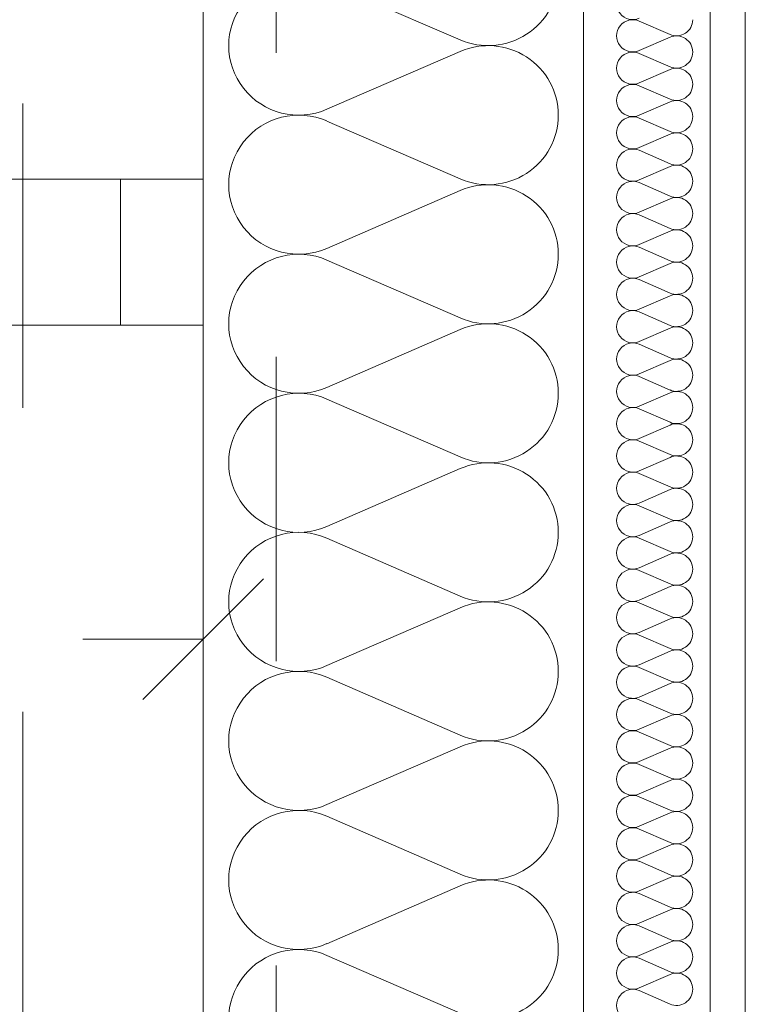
# Model space of a CAD drawing. Header units: millimetres. Extents: x 204754 to 495640, y -178579 to -98814.
# Tile 40 of 179: x 220861 to 221147, y -125955 to -125566. Entities that reach past the tile are written whole.
import ezdxf

# ---------------------------------------------------------------- set-up
doc = ezdxf.new("R2010")
doc.units = ezdxf.units.MM
doc.header["$MEASUREMENT"] = 0
doc.linetypes.add('Przerywana', pattern=[240, 120, -120])
doc.layers.get('0').update_dxf_attribs({"color": 252, "lineweight": 5})
for name, color, linetype, lineweight in [('Nowe_320-W Umeblowanie_Nr_pióra__103', 252, 'Continuous', 5), ('Nowe_320-W Umeblowanie_Nr_pióra__181', 252, 'Continuous', 5), ('Nowe_820-G Rysunki Obrazki_Nr_pióra__1', 252, 'Continuous', 5), ('Nowe_820-G Rysunki Obrazki_Nr_pióra__161', 252, 'Continuous', 5), ('Nowe_820-G Rysunki Obrazki_Nr_pióra__27', 252, 'Continuous', 5), ('Nowe_Nowe_220(1)-A Ściany zewnętrzne_Nr_pióra__103', 252, 'Continuous', 5), ('Nowe_Nowe_220(1)-A Ściany zewnętrzne_Nr_pióra__57', 252, 'Continuous', 5)]:
    doc.layers.add(name, color=color, linetype=linetype, lineweight=lineweight)

# ---------------------------------------------------------------- blocks, each defined once
blk = doc.blocks.new('podkład 20251118')
at = {"color": 252, "linetype": 'Continuous', "lineweight": 5}
for p, q in [((220909.89, -125834.57), (220957.39, -125787.07)), ((220933.64, -125810.82), (220886.14, -125810.82))]:
    blk.add_line(p, q, dxfattribs=at)
at = {"layer": 'Nowe_320-W Umeblowanie_Nr_pióra__103', "color": 252, "linetype": 'Continuous', "lineweight": 5}
for p, q in [((220982.47, -125551.59), (221035, -125574.41)), ((221035, -125579.02), (220982.47, -125601.83)), ((220982.47, -125606.44), (221035, -125629.26)), ((221035, -125633.87), (220982.47, -125656.69)), ((220982.47, -125661.29), (221035, -125684.11)), ((221035, -125688.72), (220982.47, -125711.54)), ((220982.47, -125716.15), (221035, -125738.96)), ((221035, -125743.57), (220982.47, -125766.39)), ((220982.47, -125771), (221035, -125793.82)), ((221035, -125798.42), (220982.47, -125821.24)), ((220982.47, -125825.85), (221035, -125848.67)), ((221035, -125853.28), (220982.47, -125876.09)), ((220982.47, -125880.7), (221035, -125903.52)), ((221035, -125908.13), (220982.47, -125930.95)), ((220982.47, -125935.56), (221035, -125958.37))]:
    blk.add_line(p, q, dxfattribs=at)
at = {"layer": 'Nowe_320-W Umeblowanie_Nr_pióra__103', "color": 252, "linetype": 'Continuous', "lineweight": 5, "extrusion": (0, 0, -1)}
for centre, major_axis, start_param, end_param in [((220971.38, -125576.71), (-27.65, 0), 4.299595, 8.266775), ((221046.09, -125549.29), (27.65, 0), 0, 1.98359), ((221046.09, -125604.14), (-27.65, 0), 1.158003, 3.141593), ((220971.38, -125631.56), (-27.65, 0), 4.299595, 8.266775), ((221046.09, -125604.14), (27.65, 0), 0, 1.98359), ((221046.09, -125658.99), (27.65, 0), 4.299596, 6.283185), ((220971.38, -125686.42), (27.65, 0), 1.158002, 5.125182), ((221046.09, -125658.99), (27.65, 0), 0, 1.98359), ((221046.09, -125713.84), (-27.65, 0), 1.158003, 3.141593), ((220971.38, -125741.27), (27.65, 0), 1.158002, 5.125182), ((221046.09, -125713.84), (27.65, 0), 0, 1.98359), ((221046.09, -125768.69), (-27.65, 0), 1.158003, 3.141593), ((220971.38, -125796.12), (-27.65, 0), 4.299595, 8.266775), ((221046.09, -125768.7), (27.65, 0), 0, 1.98359), ((221046.09, -125823.55), (-27.65, 0), 1.158003, 3.141593), ((220971.38, -125850.97), (-27.65, 0), 4.299595, 8.266775), ((221046.09, -125823.55), (27.65, 0), 0, 1.98359), ((221046.09, -125878.4), (27.65, 0), 4.299596, 6.283185), ((220971.38, -125905.82), (27.65, 0), 1.158002, 5.125182), ((221046.09, -125878.4), (27.65, 0), 0, 1.98359), ((221046.09, -125933.25), (-27.65, 0), 1.158003, 3.141593), ((220971.38, -125960.68), (-27.65, 0), 4.299595, 8.266775), ((221046.09, -125933.25), (27.65, 0), 0, 1.98359)]:
    blk.add_ellipse(centre, major_axis=major_axis, ratio=0.991967, start_param=start_param, end_param=end_param, dxfattribs=at)
at = {"layer": 'Nowe_320-W Umeblowanie_Nr_pióra__181', "color": 252, "linetype": 'Continuous', "lineweight": 5}
for p, q in [((221105.67, -125567.01), (221117.8, -125572.32)), ((221105.67, -125567.01), (221117.8, -125572.32)), ((221105.67, -125567.01), (221117.8, -125572.32)), ((221117.8, -125573.39), (221105.67, -125578.69)), ((221117.8, -125573.39), (221105.67, -125578.69)), ((221117.8, -125573.39), (221105.67, -125578.69)), ((221105.67, -125579.76), (221117.8, -125585.06)), ((221105.67, -125579.76), (221117.8, -125585.06)), ((221105.67, -125579.76), (221117.8, -125585.06)), ((221117.8, -125586.14), (221105.67, -125591.44)), ((221117.8, -125586.14), (221105.67, -125591.44)), ((221117.8, -125586.14), (221105.67, -125591.44)), ((221105.67, -125592.51), (221117.8, -125597.81)), ((221105.67, -125592.51), (221117.8, -125597.81)), ((221105.67, -125592.51), (221117.8, -125597.81)), ((221117.8, -125598.88), (221105.67, -125604.19)), ((221117.8, -125598.88), (221105.67, -125604.19)), ((221117.8, -125598.88), (221105.67, -125604.19)), ((221105.67, -125605.26), (221117.8, -125610.56)), ((221105.67, -125605.26), (221117.8, -125610.56)), ((221105.67, -125605.26), (221117.8, -125610.56)), ((221117.8, -125611.63), (221105.67, -125616.94)), ((221117.8, -125611.63), (221105.67, -125616.94)), ((221117.8, -125611.63), (221105.67, -125616.94)), ((221105.67, -125618.01), (221117.8, -125623.31)), ((221105.67, -125618.01), (221117.8, -125623.31)), ((221105.67, -125618.01), (221117.8, -125623.31)), ((221117.8, -125624.38), (221105.67, -125629.68)), ((221117.8, -125624.38), (221105.67, -125629.68)), ((221117.8, -125624.38), (221105.67, -125629.68)), ((221105.67, -125630.75), (221117.8, -125636.06)), ((221105.67, -125630.75), (221117.8, -125636.06)), ((221105.67, -125630.75), (221117.8, -125636.06)), ((221117.8, -125637.13), (221105.67, -125642.43)), ((221117.8, -125637.13), (221105.67, -125642.43)), ((221117.8, -125637.13), (221105.67, -125642.43)), ((221105.67, -125643.5), (221117.8, -125648.81)), ((221105.67, -125643.5), (221117.8, -125648.81)), ((221105.67, -125643.5), (221117.8, -125648.81)), ((221117.8, -125649.88), (221105.67, -125655.18)), ((221117.8, -125649.88), (221105.67, -125655.18)), ((221117.8, -125649.88), (221105.67, -125655.18)), ((221105.67, -125656.25), (221117.8, -125661.55)), ((221105.67, -125656.25), (221117.8, -125661.55)), ((221105.67, -125656.25), (221117.8, -125661.55)), ((221117.8, -125662.62), (221105.67, -125667.93)), ((221117.8, -125662.62), (221105.67, -125667.93)), ((221117.8, -125662.62), (221105.67, -125667.93)), ((221105.67, -125669), (221117.8, -125674.3)), ((221105.67, -125669), (221117.8, -125674.3)), ((221105.67, -125669), (221117.8, -125674.3)), ((221117.8, -125675.37), (221105.67, -125680.68)), ((221117.8, -125675.37), (221105.67, -125680.68)), ((221117.8, -125675.37), (221105.67, -125680.68)), ((221105.67, -125681.75), (221117.8, -125687.05)), ((221105.67, -125681.75), (221117.8, -125687.05)), ((221105.67, -125681.75), (221117.8, -125687.05)), ((221117.8, -125688.12), (221105.67, -125693.42)), ((221117.8, -125688.12), (221105.67, -125693.42)), ((221117.8, -125688.12), (221105.67, -125693.42)), ((221105.67, -125694.5), (221117.8, -125699.8)), ((221105.67, -125694.5), (221117.8, -125699.8)), ((221105.67, -125694.5), (221117.8, -125699.8)), ((221117.8, -125700.87), (221105.67, -125706.17)), ((221117.8, -125700.87), (221105.67, -125706.17)), ((221117.8, -125700.87), (221105.67, -125706.17)), ((221105.67, -125707.24), (221117.8, -125712.55)), ((221105.67, -125707.24), (221117.8, -125712.55)), ((221105.67, -125707.24), (221117.8, -125712.55)), ((221117.8, -125713.62), (221105.67, -125718.92)), ((221117.8, -125713.62), (221105.67, -125718.92)), ((221117.8, -125713.62), (221105.67, -125718.92)), ((221105.67, -125719.99), (221117.8, -125725.3)), ((221105.67, -125719.99), (221117.8, -125725.3)), ((221105.67, -125719.99), (221117.8, -125725.3)), ((221117.8, -125726.37), (221105.67, -125731.67)), ((221117.8, -125726.37), (221105.67, -125731.67)), ((221117.8, -125726.37), (221105.67, -125731.67)), ((221105.67, -125732.74), (221117.8, -125738.04)), ((221105.67, -125732.74), (221117.8, -125738.04)), ((221105.67, -125732.74), (221117.8, -125738.04)), ((221117.8, -125739.11), (221105.67, -125744.42)), ((221117.8, -125739.11), (221105.67, -125744.42)), ((221117.8, -125739.11), (221105.67, -125744.42)), ((221105.67, -125745.49), (221117.8, -125750.79)), ((221105.67, -125745.49), (221117.8, -125750.79)), ((221105.67, -125745.49), (221117.8, -125750.79)), ((221117.8, -125751.86), (221105.67, -125757.17)), ((221117.8, -125751.86), (221105.67, -125757.17)), ((221117.8, -125751.86), (221105.67, -125757.17)), ((221105.67, -125758.24), (221117.8, -125763.54)), ((221105.67, -125758.24), (221117.8, -125763.54)), ((221105.67, -125758.24), (221117.8, -125763.54)), ((221117.8, -125764.61), (221105.67, -125769.91)), ((221117.8, -125764.61), (221105.67, -125769.91)), ((221117.8, -125764.61), (221105.67, -125769.91)), ((221105.67, -125770.99), (221117.8, -125776.29)), ((221105.67, -125770.99), (221117.8, -125776.29)), ((221105.67, -125770.99), (221117.8, -125776.29)), ((221117.8, -125777.36), (221105.67, -125782.66)), ((221117.8, -125777.36), (221105.67, -125782.66)), ((221117.8, -125777.36), (221105.67, -125782.66)), ((221105.67, -125783.73), (221117.8, -125789.04)), ((221105.67, -125783.73), (221117.8, -125789.04)), ((221105.67, -125783.73), (221117.8, -125789.04)), ((221117.8, -125790.11), (221105.67, -125795.41)), ((221117.8, -125790.11), (221105.67, -125795.41)), ((221117.8, -125790.11), (221105.67, -125795.41)), ((221105.67, -125796.48), (221117.8, -125801.78)), ((221105.67, -125796.48), (221117.8, -125801.78)), ((221105.67, -125796.48), (221117.8, -125801.78)), ((221117.8, -125802.86), (221105.67, -125808.16)), ((221117.8, -125802.86), (221105.67, -125808.16)), ((221117.8, -125802.86), (221105.67, -125808.16)), ((221105.67, -125809.23), (221117.8, -125814.53)), ((221105.67, -125809.23), (221117.8, -125814.53)), ((221105.67, -125809.23), (221117.8, -125814.53)), ((221117.8, -125815.6), (221105.67, -125820.91)), ((221117.8, -125815.6), (221105.67, -125820.91)), ((221117.8, -125815.6), (221105.67, -125820.91)), ((221105.67, -125821.98), (221117.8, -125827.28)), ((221105.67, -125821.98), (221117.8, -125827.28)), ((221105.67, -125821.98), (221117.8, -125827.28)), ((221117.8, -125828.35), (221105.67, -125833.66)), ((221117.8, -125828.35), (221105.67, -125833.66)), ((221117.8, -125828.35), (221105.67, -125833.66)), ((221105.67, -125834.73), (221117.8, -125840.03)), ((221105.67, -125834.73), (221117.8, -125840.03)), ((221105.67, -125834.73), (221117.8, -125840.03)), ((221117.8, -125841.1), (221105.67, -125846.4)), ((221117.8, -125841.1), (221105.67, -125846.4)), ((221117.8, -125841.1), (221105.67, -125846.4)), ((221105.67, -125847.47), (221117.8, -125852.78)), ((221105.67, -125847.47), (221117.8, -125852.78)), ((221105.67, -125847.47), (221117.8, -125852.78)), ((221117.8, -125853.85), (221105.67, -125859.15)), ((221117.8, -125853.85), (221105.67, -125859.15)), ((221117.8, -125853.85), (221105.67, -125859.15)), ((221105.67, -125860.22), (221117.8, -125865.53)), ((221105.67, -125860.22), (221117.8, -125865.53)), ((221105.67, -125860.22), (221117.8, -125865.53)), ((221117.8, -125866.6), (221105.67, -125871.9)), ((221117.8, -125866.6), (221105.67, -125871.9)), ((221117.8, -125866.6), (221105.67, -125871.9)), ((221105.67, -125872.97), (221117.8, -125878.27)), ((221105.67, -125872.97), (221117.8, -125878.27)), ((221105.67, -125872.97), (221117.8, -125878.27)), ((221117.8, -125879.34), (221105.67, -125884.65)), ((221117.8, -125879.34), (221105.67, -125884.65)), ((221117.8, -125879.34), (221105.67, -125884.65)), ((221105.67, -125885.72), (221117.8, -125891.02)), ((221105.67, -125885.72), (221117.8, -125891.02)), ((221105.67, -125885.72), (221117.8, -125891.02)), ((221117.8, -125892.09), (221105.67, -125897.4)), ((221117.8, -125892.09), (221105.67, -125897.4)), ((221117.8, -125892.09), (221105.67, -125897.4)), ((221105.67, -125898.47), (221117.8, -125903.77)), ((221105.67, -125898.47), (221117.8, -125903.77)), ((221105.67, -125898.47), (221117.8, -125903.77)), ((221117.8, -125904.84), (221105.67, -125910.14)), ((221117.8, -125904.84), (221105.67, -125910.14)), ((221117.8, -125904.84), (221105.67, -125910.14)), ((221105.67, -125911.22), (221117.8, -125916.52)), ((221105.67, -125911.22), (221117.8, -125916.52)), ((221105.67, -125911.22), (221117.8, -125916.52)), ((221117.8, -125917.59), (221105.67, -125922.89)), ((221117.8, -125917.59), (221105.67, -125922.89)), ((221117.8, -125917.59), (221105.67, -125922.89)), ((221105.67, -125923.96), (221117.8, -125929.27)), ((221105.67, -125923.96), (221117.8, -125929.27)), ((221105.67, -125923.96), (221117.8, -125929.27)), ((221117.8, -125930.34), (221105.67, -125935.64)), ((221117.8, -125930.34), (221105.67, -125935.64)), ((221117.8, -125930.34), (221105.67, -125935.64)), ((221105.67, -125936.71), (221117.8, -125942.02)), ((221105.67, -125936.71), (221117.8, -125942.02)), ((221105.67, -125936.71), (221117.8, -125942.02)), ((221117.8, -125943.09), (221105.67, -125948.39)), ((221117.8, -125943.09), (221105.67, -125948.39)), ((221117.8, -125943.09), (221105.67, -125948.39)), ((221105.67, -125949.46), (221117.8, -125954.76)), ((221105.67, -125949.46), (221117.8, -125954.76)), ((221105.67, -125949.46), (221117.8, -125954.76))]:
    blk.add_line(p, q, dxfattribs=at)
at = {"layer": 'Nowe_320-W Umeblowanie_Nr_pióra__181', "color": 252, "linetype": 'Continuous', "lineweight": 5, "extrusion": (0, 0, -1)}
for centre, major_axis, start_param, end_param in [((221103.12, -125560.1), (-6.38, 0), 4.299595, 8.266775), ((221103.12, -125560.1), (-6.38, 0), 4.299595, 8.266775), ((221103.12, -125560.1), (-6.38, 0), 4.299595, 8.266775), ((221103.12, -125572.85), (-6.38, 0), 4.299595, 8.266775), ((221103.12, -125572.85), (-6.38, 0), 4.299595, 8.266775), ((221103.12, -125572.85), (-6.38, 0), 4.299595, 8.266775), ((221120.35, -125566.48), (-6.38, 0), 3.141593, 5.125182), ((221120.35, -125566.48), (-6.38, 0), 3.141593, 5.125182), ((221120.35, -125566.48), (-6.38, 0), 3.141593, 5.125182), ((221120.35, -125579.23), (-6.38, 0), 1.158003, 3.141593), ((221120.35, -125579.23), (-6.38, 0), 1.158003, 3.141593), ((221120.35, -125579.23), (-6.38, 0), 1.158003, 3.141593), ((221103.12, -125585.6), (-6.38, 0), 4.299595, 8.266775), ((221103.12, -125585.6), (-6.38, 0), 4.299595, 8.266775), ((221103.12, -125585.6), (-6.38, 0), 4.299595, 8.266775), ((221120.35, -125579.23), (-6.38, 0), 3.141593, 5.125182), ((221120.35, -125579.23), (-6.38, 0), 3.141593, 5.125182), ((221120.35, -125579.23), (-6.38, 0), 3.141593, 5.125182), ((221120.35, -125591.97), (-6.38, 0), 1.158003, 3.141593), ((221120.35, -125591.97), (-6.38, 0), 1.158003, 3.141593), ((221120.35, -125591.97), (-6.38, 0), 1.158003, 3.141593), ((221103.12, -125598.35), (-6.38, 0), 4.299595, 8.266775), ((221103.12, -125598.35), (-6.38, 0), 4.299595, 8.266775), ((221103.12, -125598.35), (-6.38, 0), 4.299595, 8.266775), ((221120.35, -125591.97), (6.38, 0), 0, 1.98359), ((221120.35, -125591.97), (6.38, 0), 0, 1.98359), ((221120.35, -125591.97), (6.38, 0), 0, 1.98359), ((221120.35, -125604.72), (-6.38, 0), 1.158003, 3.141593), ((221120.35, -125604.72), (-6.38, 0), 1.158003, 3.141593), ((221120.35, -125604.72), (-6.38, 0), 1.158003, 3.141593), ((221103.12, -125611.1), (-6.38, 0), 4.299595, 8.266775), ((221103.12, -125611.1), (-6.38, 0), 4.299595, 8.266775), ((221103.12, -125611.1), (-6.38, 0), 4.299595, 8.266775), ((221120.35, -125604.72), (6.38, 0), 0, 1.98359), ((221120.35, -125604.72), (6.38, 0), 0, 1.98359), ((221120.35, -125604.72), (6.38, 0), 0, 1.98359), ((221120.35, -125617.47), (-6.38, 0), 1.158003, 3.141593), ((221120.35, -125617.47), (-6.38, 0), 1.158003, 3.141593), ((221120.35, -125617.47), (-6.38, 0), 1.158003, 3.141593), ((221103.12, -125623.84), (-6.38, 0), 4.299595, 8.266775), ((221103.12, -125623.84), (-6.38, 0), 4.299595, 8.266775), ((221103.12, -125623.84), (-6.38, 0), 4.299595, 8.266775), ((221120.35, -125617.47), (-6.38, 0), 3.141593, 5.125182), ((221120.35, -125617.47), (-6.38, 0), 3.141593, 5.125182), ((221120.35, -125617.47), (-6.38, 0), 3.141593, 5.125182), ((221120.35, -125630.22), (-6.38, 0), 1.158003, 3.141593), ((221120.35, -125630.22), (-6.38, 0), 1.158003, 3.141593), ((221120.35, -125630.22), (-6.38, 0), 1.158003, 3.141593), ((221103.12, -125636.59), (-6.38, 0), 4.299595, 8.266775), ((221103.12, -125636.59), (-6.38, 0), 4.299595, 8.266775), ((221103.12, -125636.59), (-6.38, 0), 4.299595, 8.266775), ((221120.35, -125630.22), (-6.38, 0), 3.141593, 5.125182), ((221120.35, -125630.22), (-6.38, 0), 3.141593, 5.125182), ((221120.35, -125630.22), (-6.38, 0), 3.141593, 5.125182), ((221120.35, -125642.97), (-6.38, 0), 1.158003, 3.141593), ((221120.35, -125642.97), (-6.38, 0), 1.158003, 3.141593), ((221120.35, -125642.97), (-6.38, 0), 1.158003, 3.141593), ((221103.12, -125649.34), (-6.38, 0), 4.299595, 8.266775), ((221103.12, -125649.34), (-6.38, 0), 4.299595, 8.266775), ((221103.12, -125649.34), (-6.38, 0), 4.299595, 8.266775), ((221120.35, -125642.97), (6.38, 0), 0, 1.98359), ((221120.35, -125642.97), (6.38, 0), 0, 1.98359), ((221120.35, -125642.97), (6.38, 0), 0, 1.98359), ((221120.35, -125655.72), (-6.38, 0), 1.158003, 3.141593), ((221120.35, -125655.72), (-6.38, 0), 1.158003, 3.141593), ((221120.35, -125655.72), (-6.38, 0), 1.158003, 3.141593), ((221103.12, -125662.09), (-6.38, 0), 4.299595, 8.266775), ((221103.12, -125662.09), (-6.38, 0), 4.299595, 8.266775), ((221103.12, -125662.09), (-6.38, 0), 4.299595, 8.266775), ((221120.35, -125655.72), (-6.38, 0), 3.141593, 5.125182), ((221120.35, -125655.72), (-6.38, 0), 3.141593, 5.125182), ((221120.35, -125655.72), (-6.38, 0), 3.141593, 5.125182), ((221120.35, -125668.46), (-6.38, 0), 1.158003, 3.141593), ((221120.35, -125668.46), (-6.38, 0), 1.158003, 3.141593), ((221120.35, -125668.46), (-6.38, 0), 1.158003, 3.141593), ((221103.12, -125674.84), (-6.38, 0), 4.299595, 8.266775), ((221103.12, -125674.84), (-6.38, 0), 4.299595, 8.266775), ((221103.12, -125674.84), (-6.38, 0), 4.299595, 8.266775), ((221120.35, -125668.46), (-6.38, 0), 3.141593, 5.125182), ((221120.35, -125668.46), (-6.38, 0), 3.141593, 5.125182), ((221120.35, -125668.46), (-6.38, 0), 3.141593, 5.125182), ((221120.35, -125681.21), (-6.38, 0), 1.158003, 3.141593), ((221120.35, -125681.21), (-6.38, 0), 1.158003, 3.141593), ((221120.35, -125681.21), (-6.38, 0), 1.158003, 3.141593), ((221103.12, -125687.59), (-6.38, 0), 4.299595, 8.266775), ((221103.12, -125687.59), (-6.38, 0), 4.299595, 8.266775), ((221103.12, -125687.59), (-6.38, 0), 4.299595, 8.266775), ((221120.35, -125681.21), (6.38, 0), 0, 1.98359), ((221120.35, -125681.21), (6.38, 0), 0, 1.98359), ((221120.35, -125681.21), (6.38, 0), 0, 1.98359), ((221120.35, -125693.96), (-6.38, 0), 1.158003, 3.141593), ((221120.35, -125693.96), (-6.38, 0), 1.158003, 3.141593), ((221120.35, -125693.96), (-6.38, 0), 1.158003, 3.141593), ((221103.12, -125700.33), (-6.38, 0), 4.299595, 8.266775), ((221103.12, -125700.33), (-6.38, 0), 4.299595, 8.266775), ((221103.12, -125700.33), (-6.38, 0), 4.299595, 8.266775), ((221120.35, -125693.96), (-6.38, 0), 3.141593, 5.125182), ((221120.35, -125693.96), (-6.38, 0), 3.141593, 5.125182), ((221120.35, -125693.96), (-6.38, 0), 3.141593, 5.125182), ((221120.35, -125706.71), (-6.38, 0), 1.158003, 3.141593), ((221120.35, -125706.71), (-6.38, 0), 1.158003, 3.141593), ((221120.35, -125706.71), (-6.38, 0), 1.158003, 3.141593), ((221103.12, -125713.08), (6.38, 0), 1.158002, 5.125182), ((221103.12, -125713.08), (6.38, 0), 1.158002, 5.125182), ((221103.12, -125713.08), (6.38, 0), 1.158002, 5.125182), ((221120.35, -125706.71), (-6.38, 0), 3.141593, 5.125182), ((221120.35, -125706.71), (-6.38, 0), 3.141593, 5.125182), ((221120.35, -125706.71), (-6.38, 0), 3.141593, 5.125182), ((221120.35, -125719.46), (-6.38, 0), 1.158003, 3.141593), ((221120.35, -125719.46), (-6.38, 0), 1.158003, 3.141593), ((221120.35, -125719.46), (-6.38, 0), 1.158003, 3.141593), ((221103.12, -125725.83), (-6.38, 0), 4.299595, 8.266775), ((221103.12, -125725.83), (-6.38, 0), 4.299595, 8.266775), ((221103.12, -125725.83), (-6.38, 0), 4.299595, 8.266775), ((221120.35, -125719.46), (6.38, 0), 0, 1.98359), ((221120.35, -125719.46), (6.38, 0), 0, 1.98359), ((221120.35, -125719.46), (6.38, 0), 0, 1.98359), ((221120.35, -125732.2), (-6.38, 0), 1.158003, 3.141593), ((221120.35, -125732.2), (-6.38, 0), 1.158003, 3.141593), ((221120.35, -125732.2), (-6.38, 0), 1.158003, 3.141593), ((221103.12, -125738.58), (-6.38, 0), 4.299595, 8.266775), ((221103.12, -125738.58), (-6.38, 0), 4.299595, 8.266775), ((221103.12, -125738.58), (-6.38, 0), 4.299595, 8.266775), ((221120.35, -125732.2), (-6.38, 0), 3.141593, 5.125182), ((221120.35, -125732.2), (-6.38, 0), 3.141593, 5.125182), ((221120.35, -125732.2), (-6.38, 0), 3.141593, 5.125182), ((221120.35, -125744.95), (-6.38, 0), 1.158003, 3.141593), ((221120.35, -125744.95), (-6.38, 0), 1.158003, 3.141593), ((221120.35, -125744.95), (-6.38, 0), 1.158003, 3.141593), ((221103.12, -125751.33), (-6.38, 0), 4.299595, 8.266775), ((221103.12, -125751.33), (-6.38, 0), 4.299595, 8.266775), ((221103.12, -125751.33), (-6.38, 0), 4.299595, 8.266775), ((221120.35, -125744.95), (-6.38, 0), 3.141593, 5.125182), ((221120.35, -125744.95), (-6.38, 0), 3.141593, 5.125182), ((221120.35, -125744.95), (-6.38, 0), 3.141593, 5.125182), ((221120.35, -125757.7), (-6.38, 0), 1.158003, 3.141593), ((221120.35, -125757.7), (-6.38, 0), 1.158003, 3.141593), ((221120.35, -125757.7), (-6.38, 0), 1.158003, 3.141593), ((221103.12, -125764.08), (-6.38, 0), 4.299595, 8.266775), ((221103.12, -125764.08), (-6.38, 0), 4.299595, 8.266775), ((221103.12, -125764.08), (-6.38, 0), 4.299595, 8.266775), ((221120.35, -125757.7), (6.38, 0), 0, 1.98359), ((221120.35, -125757.7), (6.38, 0), 0, 1.98359), ((221120.35, -125757.7), (6.38, 0), 0, 1.98359), ((221120.35, -125770.45), (-6.38, 0), 1.158003, 3.141593), ((221120.35, -125770.45), (-6.38, 0), 1.158003, 3.141593), ((221120.35, -125770.45), (-6.38, 0), 1.158003, 3.141593), ((221103.12, -125776.82), (-6.38, 0), 4.299595, 8.266775), ((221103.12, -125776.82), (-6.38, 0), 4.299595, 8.266775), ((221103.12, -125776.82), (-6.38, 0), 4.299595, 8.266775), ((221120.35, -125770.45), (-6.38, 0), 3.141593, 5.125182), ((221120.35, -125770.45), (-6.38, 0), 3.141593, 5.125182), ((221120.35, -125770.45), (-6.38, 0), 3.141593, 5.125182), ((221120.35, -125783.2), (-6.38, 0), 1.158003, 3.141593), ((221120.35, -125783.2), (-6.38, 0), 1.158003, 3.141593), ((221120.35, -125783.2), (-6.38, 0), 1.158003, 3.141593), ((221103.12, -125789.57), (-6.38, 0), 4.299595, 8.266775), ((221103.12, -125789.57), (-6.38, 0), 4.299595, 8.266775), ((221103.12, -125789.57), (-6.38, 0), 4.299595, 8.266775), ((221120.35, -125783.2), (-6.38, 0), 3.141593, 5.125182), ((221120.35, -125783.2), (-6.38, 0), 3.141593, 5.125182), ((221120.35, -125783.2), (-6.38, 0), 3.141593, 5.125182), ((221120.35, -125795.95), (-6.38, 0), 1.158003, 3.141593), ((221120.35, -125795.95), (-6.38, 0), 1.158003, 3.141593), ((221120.35, -125795.95), (-6.38, 0), 1.158003, 3.141593), ((221103.12, -125802.32), (-6.38, 0), 4.299595, 8.266775), ((221103.12, -125802.32), (-6.38, 0), 4.299595, 8.266775), ((221103.12, -125802.32), (-6.38, 0), 4.299595, 8.266775), ((221120.35, -125795.95), (6.38, 0), 0, 1.98359), ((221120.35, -125795.95), (6.38, 0), 0, 1.98359), ((221120.35, -125795.95), (6.38, 0), 0, 1.98359), ((221120.35, -125808.69), (-6.38, 0), 1.158003, 3.141593), ((221120.35, -125808.69), (-6.38, 0), 1.158003, 3.141593), ((221120.35, -125808.69), (-6.38, 0), 1.158003, 3.141593), ((221103.12, -125815.07), (-6.38, 0), 4.299595, 8.266775), ((221103.12, -125815.07), (-6.38, 0), 4.299595, 8.266775), ((221103.12, -125815.07), (-6.38, 0), 4.299595, 8.266775), ((221120.35, -125808.69), (6.38, 0), 0, 1.98359), ((221120.35, -125808.69), (6.38, 0), 0, 1.98359), ((221120.35, -125808.69), (6.38, 0), 0, 1.98359), ((221120.35, -125821.44), (-6.38, 0), 1.158003, 3.141593), ((221120.35, -125821.44), (-6.38, 0), 1.158003, 3.141593), ((221120.35, -125821.44), (-6.38, 0), 1.158003, 3.141593), ((221103.12, -125827.82), (-6.38, 0), 4.299595, 8.266775), ((221103.12, -125827.82), (-6.38, 0), 4.299595, 8.266775), ((221103.12, -125827.82), (-6.38, 0), 4.299595, 8.266775), ((221120.35, -125821.44), (-6.38, 0), 3.141593, 5.125182), ((221120.35, -125821.44), (-6.38, 0), 3.141593, 5.125182), ((221120.35, -125821.44), (-6.38, 0), 3.141593, 5.125182), ((221120.35, -125834.19), (-6.38, 0), 1.158003, 3.141593), ((221120.35, -125834.19), (-6.38, 0), 1.158003, 3.141593), ((221120.35, -125834.19), (-6.38, 0), 1.158003, 3.141593), ((221103.12, -125840.56), (-6.38, 0), 4.299595, 8.266775), ((221103.12, -125840.56), (-6.38, 0), 4.299595, 8.266775), ((221103.12, -125840.56), (-6.38, 0), 4.299595, 8.266775), ((221120.35, -125834.19), (6.38, 0), 0, 1.98359), ((221120.35, -125834.19), (6.38, 0), 0, 1.98359), ((221120.35, -125834.19), (6.38, 0), 0, 1.98359), ((221120.35, -125846.94), (-6.38, 0), 1.158003, 3.141593), ((221120.35, -125846.94), (-6.38, 0), 1.158003, 3.141593), ((221120.35, -125846.94), (-6.38, 0), 1.158003, 3.141593), ((221103.12, -125853.31), (-6.38, 0), 4.299595, 8.266775), ((221103.12, -125853.31), (-6.38, 0), 4.299595, 8.266775), ((221103.12, -125853.31), (-6.38, 0), 4.299595, 8.266775), ((221120.35, -125846.94), (6.38, 0), 0, 1.98359), ((221120.35, -125846.94), (6.38, 0), 0, 1.98359), ((221120.35, -125846.94), (6.38, 0), 0, 1.98359), ((221120.35, -125859.69), (-6.38, 0), 1.158003, 3.141593), ((221120.35, -125859.69), (-6.38, 0), 1.158003, 3.141593), ((221120.35, -125859.69), (-6.38, 0), 1.158003, 3.141593), ((221103.12, -125866.06), (-6.38, 0), 4.299595, 8.266775), ((221103.12, -125866.06), (-6.38, 0), 4.299595, 8.266775), ((221103.12, -125866.06), (-6.38, 0), 4.299595, 8.266775), ((221120.35, -125859.69), (-6.38, 0), 3.141593, 5.125182), ((221120.35, -125859.69), (-6.38, 0), 3.141593, 5.125182), ((221120.35, -125859.69), (-6.38, 0), 3.141593, 5.125182), ((221120.35, -125872.44), (-6.38, 0), 1.158003, 3.141593), ((221120.35, -125872.44), (-6.38, 0), 1.158003, 3.141593), ((221120.35, -125872.44), (-6.38, 0), 1.158003, 3.141593), ((221103.12, -125878.81), (-6.38, 0), 4.299595, 8.266775), ((221103.12, -125878.81), (-6.38, 0), 4.299595, 8.266775), ((221103.12, -125878.81), (-6.38, 0), 4.299595, 8.266775), ((221120.35, -125872.44), (-6.38, 0), 3.141593, 5.125182), ((221120.35, -125872.44), (-6.38, 0), 3.141593, 5.125182), ((221120.35, -125872.44), (-6.38, 0), 3.141593, 5.125182), ((221120.35, -125885.18), (-6.38, 0), 1.158003, 3.141593), ((221120.35, -125885.18), (-6.38, 0), 1.158003, 3.141593), ((221120.35, -125885.18), (-6.38, 0), 1.158003, 3.141593), ((221103.12, -125891.56), (-6.38, 0), 4.299595, 8.266775), ((221103.12, -125891.56), (-6.38, 0), 4.299595, 8.266775), ((221103.12, -125891.56), (-6.38, 0), 4.299595, 8.266775), ((221120.35, -125885.18), (6.38, 0), 0, 1.98359), ((221120.35, -125885.18), (6.38, 0), 0, 1.98359), ((221120.35, -125885.18), (6.38, 0), 0, 1.98359), ((221120.35, -125897.93), (-6.38, 0), 1.158003, 3.141593), ((221120.35, -125897.93), (-6.38, 0), 1.158003, 3.141593), ((221120.35, -125897.93), (-6.38, 0), 1.158003, 3.141593), ((221103.12, -125904.31), (-6.38, 0), 4.299595, 8.266775), ((221103.12, -125904.31), (-6.38, 0), 4.299595, 8.266775), ((221103.12, -125904.31), (-6.38, 0), 4.299595, 8.266775), ((221120.35, -125897.93), (-6.38, 0), 3.141593, 5.125182), ((221120.35, -125897.93), (-6.38, 0), 3.141593, 5.125182), ((221120.35, -125897.93), (-6.38, 0), 3.141593, 5.125182), ((221120.35, -125910.68), (-6.38, 0), 1.158003, 3.141593), ((221120.35, -125910.68), (-6.38, 0), 1.158003, 3.141593), ((221120.35, -125910.68), (-6.38, 0), 1.158003, 3.141593), ((221103.12, -125917.05), (-6.38, 0), 4.299595, 8.266775), ((221103.12, -125917.05), (-6.38, 0), 4.299595, 8.266775), ((221103.12, -125917.05), (-6.38, 0), 4.299595, 8.266775), ((221120.35, -125910.68), (-6.38, 0), 3.141593, 5.125182), ((221120.35, -125910.68), (-6.38, 0), 3.141593, 5.125182), ((221120.35, -125910.68), (-6.38, 0), 3.141593, 5.125182), ((221120.35, -125923.43), (-6.38, 0), 1.158003, 3.141593), ((221120.35, -125923.43), (-6.38, 0), 1.158003, 3.141593), ((221120.35, -125923.43), (-6.38, 0), 1.158003, 3.141593), ((221103.12, -125929.8), (-6.38, 0), 4.299595, 8.266775), ((221103.12, -125929.8), (-6.38, 0), 4.299595, 8.266775), ((221103.12, -125929.8), (-6.38, 0), 4.299595, 8.266775), ((221120.35, -125923.43), (6.38, 0), 0, 1.98359), ((221120.35, -125923.43), (6.38, 0), 0, 1.98359), ((221120.35, -125923.43), (6.38, 0), 0, 1.98359), ((221120.35, -125936.18), (-6.38, 0), 1.158003, 3.141593), ((221120.35, -125936.18), (-6.38, 0), 1.158003, 3.141593), ((221120.35, -125936.18), (-6.38, 0), 1.158003, 3.141593), ((221103.12, -125942.55), (-6.38, 0), 4.299595, 8.266775), ((221103.12, -125942.55), (-6.38, 0), 4.299595, 8.266775), ((221103.12, -125942.55), (-6.38, 0), 4.299595, 8.266775), ((221120.35, -125936.18), (-6.38, 0), 3.141593, 5.125182), ((221120.35, -125936.18), (-6.38, 0), 3.141593, 5.125182), ((221120.35, -125936.18), (-6.38, 0), 3.141593, 5.125182), ((221120.35, -125948.92), (-6.38, 0), 1.158003, 3.141593), ((221120.35, -125948.92), (-6.38, 0), 1.158003, 3.141593), ((221120.35, -125948.92), (-6.38, 0), 1.158003, 3.141593), ((221103.12, -125955.3), (-6.38, 0), 4.299595, 8.266775), ((221103.12, -125955.3), (-6.38, 0), 4.299595, 8.266775), ((221103.12, -125955.3), (-6.38, 0), 4.299595, 8.266775), ((221120.35, -125948.93), (-6.38, 0), 3.141593, 5.125182), ((221120.35, -125948.93), (-6.38, 0), 3.141593, 5.125182), ((221120.35, -125948.93), (-6.38, 0), 3.141593, 5.125182)]:
    blk.add_ellipse(centre, major_axis=major_axis, ratio=0.999024, start_param=start_param, end_param=end_param, dxfattribs=at)
at = {"layer": 'Nowe_820-G Rysunki Obrazki_Nr_pióra__1', "color": 252, "linetype": 'Continuous', "lineweight": 5}
for p, q in [((221083.69, -126368.45), (221083.69, -124207.75)), ((220933.64, -124287.69), (220933.64, -126218.44))]:
    blk.add_line(p, q, dxfattribs=at)
at = {"layer": 'Nowe_820-G Rysunki Obrazki_Nr_pióra__161', "color": 252, "linetype": 'Continuous', "lineweight": 5}
for p, q in [((220593.41, -125629.43), (220933.64, -125629.43)), ((220933.64, -125629.43), (220901.03, -125629.43)), ((220901.03, -125629.43), (220901.03, -125686.99)), ((220933.64, -125686.99), (220933.64, -125629.43)), ((220933.64, -125629.43), (220933.64, -125686.99)), ((220933.64, -125686.99), (220593.41, -125686.99)), ((220901.03, -125686.99), (220933.64, -125686.99))]:
    blk.add_line(p, q, dxfattribs=at)
at = {"layer": 'Nowe_820-G Rysunki Obrazki_Nr_pióra__27', "color": 252, "linetype": 'Continuous', "lineweight": 5}
blk.add_line((221133.69, -123679.12), (221133.69, -126418.45), dxfattribs=at)
at = {"layer": 'Nowe_Nowe_220(1)-A Ściany zewnętrzne_Nr_pióra__103', "color": 252, "linetype": 'Przerywana', "lineweight": 5}
for p, q in [((220862.47, -126199.52), (220862.47, -123884.52)), ((220962.49, -126299.52), (220962.49, -124018.09))]:
    blk.add_line(p, q, dxfattribs=at)
at = {"layer": 'Nowe_Nowe_220(1)-A Ściany zewnętrzne_Nr_pióra__57', "color": 252, "linetype": 'Continuous', "lineweight": 5}
blk.add_line((221147.49, -124259.52), (221147.49, -126438.45), dxfattribs=at)

msp = doc.modelspace()

# ---------------------------------------------------------------- block references
msp.add_blockref('podkład 20251118', (0, 0))

doc.saveas('drawing.dxf')
